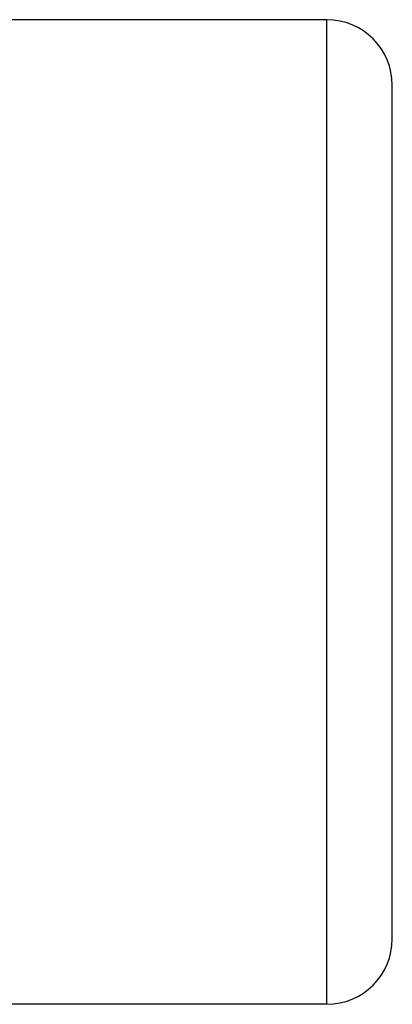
# Model space of a CAD drawing. Header units: millimetres. Extents: x 0 to 420, y 0 to 297.
# Tile 52 of 68: x 222.67 to 224.26, y 227.16 to 231.35. Entities that reach past the tile are written whole.
import ezdxf

# ---------------------------------------------------------------- set-up
doc = ezdxf.new("R2010")
doc.units = ezdxf.units.MM

msp = doc.modelspace()

# ---------------------------------------------------------------- linework, layer by layer
at = {"color": 7, "linetype": 'Continuous', "lineweight": 25}
for p, q in [((223.97723, 231.3496), (219.93156, 231.3496)), ((223.97723, 227.16441), (223.97723, 231.3496)), ((224.25625, 227.44342), (224.25625, 231.07058)), ((223.97723, 227.16441), (219.93156, 227.16441))]:
    msp.add_line(p, q, dxfattribs=at)
for centre, start, end in [((223.97723, 231.07058), 0, 90), ((223.97723, 227.44342), 270, 360)]:
    msp.add_arc(centre, 0.27901, start, end, dxfattribs=at)

doc.saveas('drawing.dxf')
